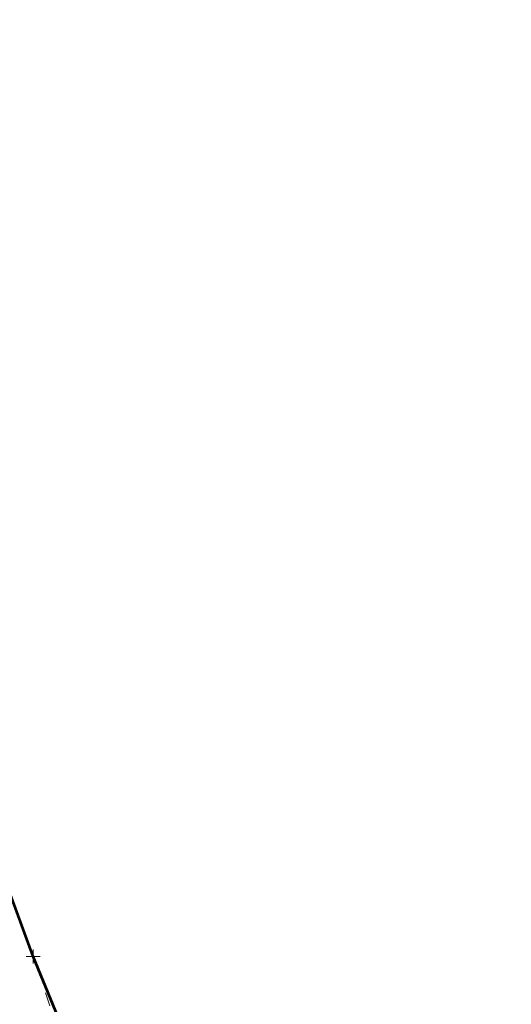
# Model space of a CAD drawing. Extents: x 2324380 to 2325559, y 691096 to 693386.
# Tile 87 of 92: x 2325076 to 2325111, y 692275 to 692345. Entities that reach past the tile are written whole.
import ezdxf

# ---------------------------------------------------------------- set-up
doc = ezdxf.new("R2010")
doc.units = 0
doc.header["$MEASUREMENT"] = 0
doc.linetypes.add('DGN Style 5', pattern=[2.262434, 0.969615, -1.29282])
doc.layers.add('PV_X_Walk', color=120, linetype='DGN Style 5', lineweight=0)
doc.layers.add('SV_X_Shot_Marker (Construction)', color=40, linetype='Continuous', lineweight=0, transparency=0.5)
doc.layers.add('SV_X_Terrain_Boundary', color=7, linetype='Continuous', lineweight=53, plot=False)

# ---------------------------------------------------------------- blocks, each defined once
blk = doc.blocks.new('SVPT_535')
at = {"layer": 'SV_X_Shot_Marker (Construction)', "transparency": 33554495}
for p, q in [((-0.025, 0), (0.025, 0)), ((0, 0.025), (0, -0.025))]:
    blk.add_line(p, q, dxfattribs=at)
blk.add_point((0, 0), dxfattribs=at)

msp = doc.modelspace()

# ---------------------------------------------------------------- linework, layer by layer
at = {"layer": 'PV_X_Walk'}
msp.add_polyline3d([(2325090.598, 692235.904, 1170.949), (2325076.531, 692278.084, 1170.648), (2325068.465, 692300.037, 1170.71), (2325060.86, 692317.443, 1171.292), (2325050.457, 692344.765, 1171.335)], dxfattribs=at)
at = {"layer": 'SV_X_Terrain_Boundary'}
msp.add_polyline3d([(2325110.908, 692166.991, 1170.783), (2325109.19, 692174.039, 1170.829), (2325100.283, 692217.906, 1170.856), (2325098.878, 692222.003, 1170.909), (2325093.568, 692236.623, 1170.896), (2325076.531, 692278.084, 1170.648), (2325068.465, 692300.037, 1170.71), (2325060.86, 692317.443, 1171.292), (2325050.457, 692344.765, 1171.335), (2325046.069, 692343.179, 1171.331), (2325028.398, 692335.512, 1171.873), (2325013.775, 692329.926, 1171.276), (2324997.752, 692325.759, 1170.531), (2324994.767, 692324.276, 1170.032), (2324978.959, 692319.341, 1165.59), (2325000.077, 692267.155, 1165.155), (2325014.608, 692222.14, 1164.672), (2325030.56, 692121.276, 1164.627)], dxfattribs=at)

# ---------------------------------------------------------------- block references
at = {"layer": 'SV_X_Shot_Marker (Construction)', "transparency": 33554495, "xscale": 20, "yscale": 20, "zscale": 20}
msp.add_blockref('SVPT_535', (2325076.531, 692278.084, 1170.648), dxfattribs=at)

doc.saveas('drawing.dxf')
